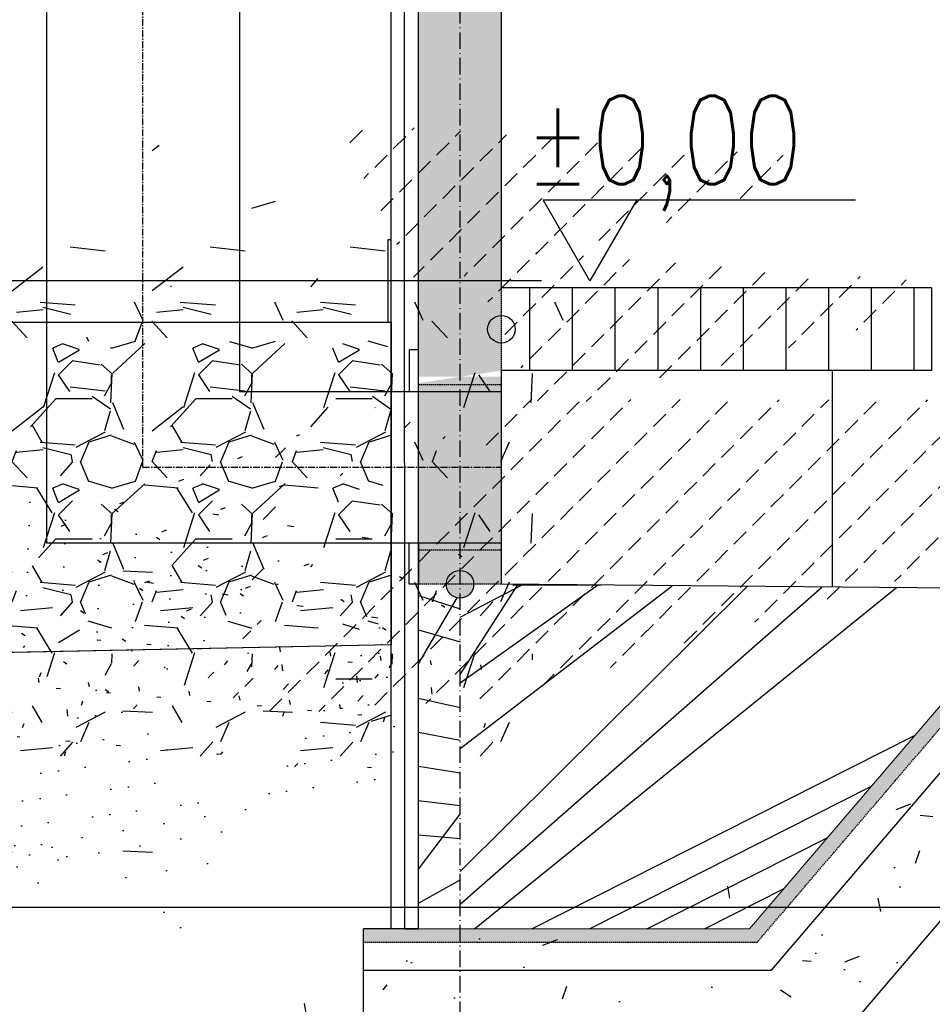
# Model space of a CAD drawing. Header units: centimetres. Extents: x 657501712 to 657529232, y 555122765 to 555182979.
# Tile 74 of 78: x 657502533 to 657502863, y 555128538 to 555128895. Entities that reach past the tile are written whole.
import ezdxf

# ---------------------------------------------------------------- set-up
doc = ezdxf.new("R2010")
doc.units = ezdxf.units.CM
doc.header["$LTSCALE"] = 0.1
for name, pattern in [('ZKZOK_PW_06_00_300$0$ACAD_ISO04W100', [30.5, 24, -3, 0.5, -3]), ('ZKZOK_PW_06_00_300$0$ACAD_ISO10W100', [18.5, 12, -3, 0.5, -3]), ('ZKZOK_PW_06_00_300$0$CENTER', [2, 1.25, -0.25, 0.25, -0.25]), ('ZKZOK_PW_06_00_300$0$DASHED', [0.75, 0.5, -0.25])]:
    doc.linetypes.add(name, pattern=pattern)
for name, color, linetype in [('xrefs', 7, 'Continuous'), ('ZKZOK_PW_06_00_300$0$A_GB_100D', 1, 'Continuous'), ('ZKZOK_PW_06_00_300$0$A_GB_100H', 9, 'Continuous'), ('ZKZOK_PW_06_00_300$0$A_GB_101T', 1, 'Continuous'), ('ZKZOK_PW_06_00_300$0$A_GB_300L', 1, 'Continuous'), ('ZKZOK_PW_06_00_300$0$G_GB_010L', 7, 'Continuous'), ('ZKZOK_PW_06_00_300$0$G_GB_030L', 7, 'ZKZOK_PW_06_00_300$0$ACAD_ISO04W100'), ('ZKZOK_PW_06_00_300$0$S_GB_102T', 2, 'Continuous'), ('ZKZOK_PW_06_00_300$0$S_GB_300D', 1, 'Continuous'), ('ZKZOK_PW_06_00_300$0$S_GB_301D', 1, 'Continuous'), ('ZKZOK_PW_06_00_300$0$S_GB_302L', 2, 'Continuous'), ('ZKZOK_PW_06_00_300$0$S_GB_303L', 3, 'Continuous'), ('ZKZOK_PW_06_00_300$0$S_GB_307L', 7, 'Continuous'), ('ZKZOK_PW_06_00_300$0$S_GB_309H', 9, 'Continuous'), ('ZKZOK_PW_06_00_300$0$S_GB_309L', 9, 'Continuous'), ('ZKZOK_PW_06_00_300$0$S_GB_314L', 4, 'Continuous'), ('ZKZOK_PW_06_00_300$0$S_GB_409L', 9, 'Continuous')]:
    doc.layers.add(name, color=color, linetype=linetype)
doc.styles.add('ZKZOK_PW_06_00_300$0$ROMANS', font='romans.shx', dxfattribs={"width": 0.8})
doc.linetypes.add('ZKZOK_PW_06_00_300$0$ISOLATION', pattern='A,0.0001,-0.1,[134,ltypeshp.shx,S=0.1,R=0,X=-0.1,Y=0],-0.2,[134,ltypeshp.shx,S=0.1,R=180,X=0.1,Y=0],-0.1', length=0.4001)
doc.dimstyles.new('ZKZOK_PW_06_00_300$0$D-GB-100', dxfattribs={"dimscale": 100, "dimtxt": 2.5, "dimasz": 2.5, "dimexe": 1, "dimexo": 2, "dimtad": 1, "dimdec": 0, "dimtxsty": 'ZKZOK_PW_06_00_300$0$ROMANS', "dimblk": 'ZKZOK_PW_06_00_300$0$_OBLIQUE', "dimcen": 2.5, "dimdle": 1, "dimclrd": 256, "dimclre": 256, "dimclrt": 2, "dimadec": 0, "dimazin": 0, "dimtfac": 1, "dimtdec": 0, "dimtix": 1, "dimtmove": 2, "dimatfit": 3, "dimfxl": 1, "dimarcsym": 0})
pattern_1 = [(44.99999999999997, (-606824.3806915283, -65723.45135498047), (-89.80256121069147, 89.80256121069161), []), (44.99999999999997, (-606734.5780916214, -65723.45135498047), (-89.80256121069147, 89.80256121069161), [63.5, -31.75])]

# ---------------------------------------------------------------- blocks, each defined once
blk = doc.blocks.new('ZKZOK_PW_06_00_300$0$A$C34AE0427')
at = {"color": 254}
for p, q in [((-1.164153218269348e-10, 6365.495269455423), (0, 0)), ((698.8991174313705, 6343.233253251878), (700.1083204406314, 550.0000000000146)), ((700.1083204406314, 550.0000000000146), (1649.320473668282, 550)), ((0, 0), (1649.320473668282, 0))]:
    blk.add_line(p, q, dxfattribs=at)
at = {"color": 254, "linetype": 'ZKZOK_PW_06_00_300$0$CENTER', "ltscale": 200}
for q in [(348.8991174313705, 6293.233253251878), (1649.320473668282, 275)]:
    blk.add_line((348.8991174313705, 275), q, dxfattribs=at)
at = {"color": 254}
for points in [[(1349.320473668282, 550), (1349.320473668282, 700.457537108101), (1314.856960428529, 700.457537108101), (1314.856960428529, 550)], [(1349.320473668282, 0), (1349.320473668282, -149.6815371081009), (1314.856960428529, -149.6815371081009), (1314.856960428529, 0)]]:
    blk.add_lwpolyline(points, dxfattribs=at)
blk = doc.blocks.new('ZKZOK_PW_06_00_300$0$_OBLIQUE')
at = {"color": 0, "linetype": 'ByBlock'}
blk.add_line((-0.5, -0.5), (0.5, 0.5), dxfattribs=at)
blk = doc.blocks.new('*D5360')
at = {"layer": 'Defpoints', "color": 0, "transparency": 16777216}
for p in [(-52435.92960357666, 1.907349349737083e-06), (-49905.10386753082, 1.9073486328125e-06), (-53250.02553367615, -1349.999998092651)]:
    blk.add_point(p, dxfattribs=at)
at = {"layer": 'ZKZOK_PW_06_00_300$0$A_GB_100D', "lineweight": -2, "transparency": 16777216}
for p, q in [((-52435.92960357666, -1449.999998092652), (-52435.92960357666, 100.0000019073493)), ((-50105.10386753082, 1.907348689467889e-06), (-52535.92960357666, 1.907349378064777e-06)), ((-53050.02553367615, -1349.999998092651), (-52335.92960357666, -1349.999998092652))]:
    blk.add_line(p, q, dxfattribs=at)
at = {"layer": 'ZKZOK_PW_06_00_300$0$A_GB_100D', "lineweight": -2, "transparency": 16777216, "xscale": 250, "yscale": 250, "zscale": 250}
for p, rotation in [((-52435.92960357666, 1.907349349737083e-06), 90), ((-52435.92960357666, -1349.999998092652), 270)]:
    blk.add_blockref('ZKZOK_PW_06_00_300$0$_OBLIQUE', p, dxfattribs=dict(at, rotation=rotation))
at = {"layer": 'ZKZOK_PW_06_00_300$0$A_GB_100D', "color": 2, "transparency": 16777216, "insert": (-52616.62034988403, 276.391674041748), "char_height": 250, "attachment_point": 5, "rotation": 90, "style": 'ZKZOK_PW_06_00_300$0$ROMANS'}
blk.add_mtext('1350', dxfattribs=at)
blk = doc.blocks.new('wer')
at = {"layer": 'ZKZOK_PW_06_00_300$0$S_GB_309H'}
h = blk.add_hatch(dxfattribs=at)
h.set_pattern_fill('ANSI33', color=251, scale=20, angle=360, style=0)
h.set_pattern_definition(pattern_1)
h.paths.add_polyline_path([(-48633.32567882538, 5000.000001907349), (-48633.32567882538, 5250.000001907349), (-50550.02553367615, 5250.000001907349), (-50550.02553367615, -346.9952535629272), (-50250.02553367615, -346.9950771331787), (-50250.02553272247, 5000.000001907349)])
h.paths.add_polyline_path([(-43614.0577545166, 5123.240466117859), (-43614.0577545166, 5250.000000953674), (-48623.14284229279, 5250.000001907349), (-48626.4540271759, 5000.000001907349), (-25250.02553367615, 5000.000001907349), (-25250.02553367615, 5900.000001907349), (-25550.02553367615, 5900.000000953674), (-25550.02553367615, 5250.000001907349), (-43295.50103855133, 5250.000000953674), (-43295.501039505, 5123.240466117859)])
h.paths.add_polyline_path([(-50550.02553367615, -1099.990693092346), (-50251.09885025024, -1099.990693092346), (-50250.02553367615, -1099.999998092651), (-50250.02553367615, -324.9999980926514), (-50550.02553367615, -370.3764896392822)])
h.paths.add_polyline_path([(-47520.00140953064, -1123.668215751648), (-47520.00140953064, -1423.59672832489), (-27180.91029548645, -1599.312512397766), (-27180.9102973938, -1299.999998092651)])
h = blk.add_hatch(dxfattribs=at)
h.set_pattern_fill('ANSI33', color=251, scale=20, angle=360, style=0)
h.set_pattern_definition([(44.99999999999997, (-606824.380692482, -65723.45135498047), (-89.80256121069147, 89.80256121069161), []), (44.99999999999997, (-606734.5780925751, -65723.45135498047), (-89.80256121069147, 89.80256121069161), [63.5, -31.75])])
h.paths.add_polyline_path([(-48690.0255355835, -324.9999980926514), (-48690.0255355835, -24.99999904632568), (-50250.02553367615, -24.99999809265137), (-50250.0255355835, -324.9999980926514)])
h = blk.add_hatch(dxfattribs=at)
h.set_pattern_fill('ANSI33', color=251, scale=20, angle=360, style=0)
h.set_pattern_definition([(44.99999999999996, (-606824.3806915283, -65723.45135498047), (-89.80256121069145, 89.80256121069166), []), (44.99999999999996, (-606734.5780916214, -65723.45135498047), (-89.80256121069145, 89.80256121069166), [63.50000000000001, -31.75])])
h.paths.add_polyline_path([(-48690.0255355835, -324.9999971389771), (-48690.0255355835, -24.99999904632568), (-50250.02553367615, -24.99999713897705), (-50250.0255355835, -324.9999971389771)])
h = blk.add_hatch(dxfattribs=at)
h.set_pattern_fill('ANSI33', color=251, scale=20, angle=360, style=0)
h.set_pattern_definition(pattern_1)
h.paths.add_polyline_path([(-48690.02553367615, -324.9999980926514), (-48690.02553367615, -24.99999809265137), (-50250.02553367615, -24.99999809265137), (-50250.02553367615, -324.9999980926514)])
h = blk.add_hatch(color=251, dxfattribs=at)
h.dxf.hatch_style = 1
h.paths.add_polyline_path([(-50250.0255317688, -224.9999980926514), (-50250.02553272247, -124.9999980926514, 1)])
h = blk.add_hatch(dxfattribs=at)
h.set_pattern_fill('GRAVEL', color=251, scale=20, angle=8.079835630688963)
h.set_pattern_definition([(228.0127875, (-15946.88784599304, 38092.72996616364), (-4064.000000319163, -4571.999999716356), [68.344288, -6766.096727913]), (184.9697409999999, (-15992.60784721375, 38041.9299659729), (6095.999997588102, 508.0000289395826), [117.280944, -11610.8097787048]), (132.5104471, (-16109.44784736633, 38031.76996517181), (5080.000002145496, -5587.999998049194), [82.696304, -8186.944558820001]), (267.273689, (-16307.56784629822, 37904.76996612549), (508.0000010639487, 10159.99999994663), [106.8009039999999, -10573.28748514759]), (292.8336541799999, (-16312.64784622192, 37798.08996677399), (-2540.00000021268, 6095.999999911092), [104.72674, -10367.9615490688]), (357.2736889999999, (-16272.00784683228, 37701.56996631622), (-10159.99999994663, 508.0000010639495), [106.8009039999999, -10573.28748514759]), (37.69424046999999, (-16165.3278465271, 37696.48996543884), (-6603.99999970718, -5080.000000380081), [141.2387319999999, -13982.6230628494]), (72.25532837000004, (-16053.56784629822, 37782.84996604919), (3556.000000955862, 11175.99999969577), [133.343904, -13201.051320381]), (121.42956562, (-16012.9278459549, 37909.84996509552), (-4064.000000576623, 6603.999999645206), [107.1626, -10609.1091397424]), (175.2363583, (-16068.80784606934, 38001.28996562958), (5587.999999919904, -508.0000008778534), [122.3426559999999, -5994.787389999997]), (222.3974378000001, (-16190.72784423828, 38011.44996547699), (-6095.999999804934, -5588.000000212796), [158.215584, -15663.3545024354]), (138.81407483, (-15804.64784622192, 37899.68996620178), (-3555.999999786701, 3048.000000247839), [54.000908, -5346.113164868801]), (171.4692343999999, (-15845.28784561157, 37935.2499666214), (6604.000000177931, -1015.999998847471), [102.736396, -10170.927799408]), (225, (-15946.88784599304, 37950.48996639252), (-2.557953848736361e-13, -508.0000000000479), [71.84186800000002, -646.5786216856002]), (203.1985905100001, (-15982.44784641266, 38011.44996643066), (2540.000000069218, 1015.999999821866), [38.68826399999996, -3830.124473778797]), (291.8014094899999, (-16018.00784683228, 37996.20996570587), (-508.0000001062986, 1523.999999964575), [54.71312400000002, -2680.950598]), (30.96375652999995, (-15997.6878452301, 37945.40996551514), (1524.000000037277, 1015.999999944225), [88.86393199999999, -2873.259630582]), (161.56505118, (-15921.48784637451, 37991.12996673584), (1016.000000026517, -507.9999999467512), [64.257428, -1542.1796233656]), (16.38954033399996, (-16312.64784622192, 37996.20996665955), (5080.000000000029, 1524.000000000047), [90.01760000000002, -8911.7653345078]), (70.34617594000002, (-16226.28784751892, 38021.60996627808), (-2032.000000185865, -5587.999999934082), [75.51978799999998, -7476.44313564]), (293.1985905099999, (-15921.48784637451, 38092.72996520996), (-1015.999999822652, 2540.000000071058), [77.37601999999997, -3791.436717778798]), (343.61045967, (-15891.00784683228, 38021.6099653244), (-5080.000000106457, 1523.999999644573), [90.01759999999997, -8911.765334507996]), (339.44395478, (-16312.64784622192, 37681.2499666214), (-2539.999999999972, 1016.000000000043), [86.80703999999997, -4253.5468626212]), (294.7751406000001, (-16231.36784553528, 37650.76996517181), (-2540.000003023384, 5587.999998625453), [72.73442399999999, -7200.718676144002]), (66.80140948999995, (-15916.40784645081, 37584.72996616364), (1015.999999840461, 2540.00000006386), [77.37602000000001, -3791.4367177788]), (17.35402463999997, (-15885.92784690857, 37655.84996509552), (-6603.999999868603, -2032.00000042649), [85.15654800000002, -8430.475196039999]), (69.44395478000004, (-16165.3278465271, 37584.72996616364), (-1016.000000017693, -2539.999999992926), [43.40351999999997, -4296.950382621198]), (101.309932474, (-15946.88784599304, 37584.72996425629), (-508.0000000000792, 2032.000000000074), [25.90292, -2564.3989929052]), (165.963756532, (-15951.96784591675, 37610.12996578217), (1523.999999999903, -507.9999999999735), [104.72674, -1989.8109178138]), (186.0090059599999, (-16053.56784629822, 37635.52996635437), (5079.999999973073, 508.0000002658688), [97.0534, -9608.2729726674]), (303.69006753, (-15997.6878452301, 37899.68996620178), (-508.0000000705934, 1015.99999996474), [73.26477600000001, -1758.355271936]), (353.1572265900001, (-15957.04784584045, 37838.72996520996), (8636.000000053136, -1015.999999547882), [127.911352, -12663.2018130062]), (60.94539589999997, (-15830.04784584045, 37823.48996639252), (-2032.000000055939, -3555.999999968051), [52.301648, -5177.878463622]), (90, (-15804.64784622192, 37869.20996665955), (-507.9999999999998, 508.0000000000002), [30.48, -477.52]), (120.2564371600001, (-16063.72784614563, 37650.76996517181), (2031.999999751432, -3556.00000014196), [70.57339199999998, -6986.788154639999]), (48.01278749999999, (-16099.28784656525, 37711.72996616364), (4064.000000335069, 4571.99999970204), [136.688576, -6697.752439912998]), (360, (-16007.84784698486, 37813.32996559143), (508.0000000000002, 507.9999999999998), [132.08, -375.92]), (325.3048465, (-15875.76784706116, 37813.32996559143), (5080.000001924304, -3555.999997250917), [80.32191199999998, -7951.863344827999]), (254.0546040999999, (-15809.72784614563, 37767.6099653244), (-507.9999999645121, -2032.00000000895), [73.96581599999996, -3624.3300077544]), (207.64597536, (-15830.04784584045, 37696.48996543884), (-9652.000000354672, -5079.999999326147), [120.4290199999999, -11922.49288458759]), (175.4260787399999, (-15936.72784614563, 37640.60996627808), (-6603.999999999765, 507.9999999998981), [127.405892, -12613.169291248])])
h.paths.add_polyline_path([(-54450.02553272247, -149.9999980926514), (-50650.02553367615, -149.9999980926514), (-50650.02553367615, -1319.999998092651), (-52150.02553272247, -1349.999998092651), (-52750.02553272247, -1349.999998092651), (-53250.0255355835, -1349.999998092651)])
h = blk.add_hatch(dxfattribs=at)
h.set_pattern_fill('ANSI33', color=251, scale=20, angle=-2.067360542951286e-14, style=0)
h.set_pattern_definition([(44.99999999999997, (-606824.3806915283, -35883.3379535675), (-89.8025612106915, 89.8025612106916), []), (44.99999999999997, (-606734.5780916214, -35883.3379535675), (-89.8025612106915, 89.8025612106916), [63.5, -31.75])])
edge = h.paths.add_edge_path()
edge.add_line((-48551.25299358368, -1414.687421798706), (-47520.00140953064, -1423.596727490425))
edge.add_line((-47520.00140953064, -1423.59672832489), (-47520.00140929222, -1300.664038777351))
edge.add_arc((-47520.00140857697, -1285.664037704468), 14.99999942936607, 179.9999979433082, 269.99999743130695, ccw=False)
edge.add_arc((-47520.00140953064, -1285.664037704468), 14.99999929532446, 89.99999743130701, 180.0000010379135, ccw=False)
edge.add_line((-47520.00140857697, -1270.664037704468), (-47520.00140869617, -1123.585532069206))
edge.add_line((-47520.00140953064, -1123.585532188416), (-50251.10261142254, -1099.990692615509))
edge.add_line((-50251.10261154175, -1099.990693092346), (-50350.02553343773, -1099.990693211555))
edge.add_arc((-50400.02553272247, -1099.990694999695), 49.99999994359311, 270.00000052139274, 360.00000067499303, ccw=False)
edge.add_line((-50400.02553272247, -1149.990692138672), (-50400.02553331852, -2349.999997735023))
edge.add_line((-50400.02553367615, -2349.999998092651), (-49350.0255330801, -2349.999997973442))
edge.add_line((-49350.02553272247, -2349.999998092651), (-48551.2529938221, -1414.687421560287))
edge = h.paths.add_edge_path()
edge.add_arc((-50400.02552986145, -1099.990692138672), 50.00000115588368, 180.0000009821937, 269.9999986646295, ccw=False)
edge.add_line((-50450.02553367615, -1099.990692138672), (-50550.02553367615, -1099.99069237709))
edge.add_line((-50550.02553367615, -1099.990692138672), (-50550.02553331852, -1100.00041115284))
edge.add_line((-50550.02553272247, -1100.00041103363), (-50550.02553224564, -2349.999997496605))
edge.add_line((-50550.02553272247, -2349.999998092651), (-50400.02553355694, -2349.99999833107))
edge.add_line((-50400.02553367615, -2349.999998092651), (-50400.0255330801, -1149.9906924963))
h.paths.add_polyline_path([(-49792.23161315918, -1102.335152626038), (-49835.80025482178, -1101.958749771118), (-50210.80025482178, -1101.958749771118), (-50167.23161315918, -1102.335154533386)], flags=17)
h = blk.add_hatch(color=251, dxfattribs=at)
h.dxf.hatch_style = 1
h.paths.add_polyline_path([(-50350.02553272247, -1099.990693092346), (-50450.02553367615, -1099.990692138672, 1)])
h = blk.add_hatch(dxfattribs=at)
h.set_pattern_fill('AR-CONC', color=251, angle=-2.067360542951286e-14)
h.set_pattern_definition([(49.99999999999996, (-606824.3806915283, -35883.3379535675), (182.184668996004, -15.93908553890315), [19.05, -209.55]), (355, (-606824.3806915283, -35883.3379535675), (-35.24342142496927, 191.0568452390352), [15.24, -167.64058417]), (100.4514446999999, (-606809.1986837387, -35884.66620731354), (146.9412470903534, 175.117751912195), [16.19000879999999, -178.0902445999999]), (46.18419999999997, (-606824.3806915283, -35832.53795337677), (271.0790408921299, -42.04232793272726), [28.575, -314.3249999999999]), (96.63555760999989, (-606801.7907905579, -35836.04145145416), (237.4041340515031, 247.4261245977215), [24.28502314, -267.13560816]), (351.1841511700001, (-606824.3806915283, -35832.53795337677), (237.4041340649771, 247.4261245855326), [22.85996707, -251.45973192]), (20.99999999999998, (-606798.9806919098, -35845.23795223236), (151.6143912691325, -102.2651981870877), [19.05, -209.55]), (326, (-606798.9806919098, -35845.23795223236), (61.80202834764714, 184.1879661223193), [15.24, -167.64]), (71.45144499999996, (-606786.3461589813, -35853.76005172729), (213.4164192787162, 81.92276888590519), [16.1900088, -178.0899376]), (37.49999999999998, (-606824.3806915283, -35883.3379535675), (3.088603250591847, 84.5550388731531), [0, -165.608, 0, -170.18, 0, -168.275]), (7.499999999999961, (-606824.3806915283, -35883.3379535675), (66.81966251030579, 100.1805748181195), [0, -97.02799999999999, 0, -161.798, 0, -64.135]), (327.4999999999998, (-606881.0226917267, -35883.3379535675), (135.5905951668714, -5.728743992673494), [0, -63.50000000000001, 0, -198.12, 0, -262.89]), (317.4999999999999, (-606906.4226913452, -35883.3379535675), (148.129181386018, 25.42649103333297), [0, -82.54999999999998, 0, -131.572, 0, -186.69])])
h.paths.add_polyline_path([(-50650.02553272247, -1380.011995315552), (-51350.02553367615, -1394.011996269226), (-51350.02553272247, -1594.051993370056), (-50650.02553272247, -1580.051992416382)])
h.paths.add_polyline_path([(-51350.02553367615, -1394.011996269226), (-51750.02553367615, -1402.011996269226), (-51750.02553272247, -1602.051992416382), (-51350.02553272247, -1594.051993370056)])
h.paths.add_polyline_path([(-51750.02553367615, -1402.011996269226), (-52150.02553272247, -1410.011996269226), (-52150.02553367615, -1499.999998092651), (-52842.44356155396, -1499.999998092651), (-52842.44356155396, -1699.999998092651), (-52150.02553272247, -1699.999998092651), (-52058.24185371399, -1608.216318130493), (-51750.02553272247, -1602.051992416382)])
h = blk.add_hatch(dxfattribs=at)
h.set_pattern_fill('DASH', color=251, scale=10, angle=44.99999999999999)
h.set_pattern_definition([(44.99999999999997, (-606824.3806915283, -35883.3379535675), (1.953992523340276e-14, 44.90128060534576), [31.75, -31.75])])
h.paths.add_polyline_path([(-50400.02553367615, -2349.999998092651), (-50550.02553272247, -2349.999998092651), (-50750.0255317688, -2349.999998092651), (-50750.02553272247, -2399.999998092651), (-50400.02553272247, -2399.999998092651)])
h.paths.add_polyline_path([(-48524.83613014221, -1464.917510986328), (-47534.99756240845, -1473.469036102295, -0.5009000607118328), (-47520.00140953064, -1454.697818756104, -0.4142135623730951), (-47535.00140953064, -1439.697818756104, -0.4142135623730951), (-47520.00140953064, -1424.697818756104), (-47520.00140953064, -1423.59672832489), (-48551.25299358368, -1414.687421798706), (-49350.02553272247, -2349.999998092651), (-50400.02553367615, -2349.999998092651), (-50400.02553272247, -2399.999998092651), (-49323.45327186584, -2399.999998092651)])
h.paths.add_polyline_path([(-43950.02553272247, -1454.43886756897), (-47519.8718252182, -1424.698378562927, -0.4116854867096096), (-47505.00140857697, -1439.697818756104, -0.4918983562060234), (-47520.00140953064, -1458.129385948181, -0.42595582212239), (-47505.01336097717, -1473.728079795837), (-43950.02553272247, -1504.440734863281)])
h.paths.add_polyline_path([(-43950.02553272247, -1454.43886756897), (-43950.02553272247, -1504.440734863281), (-37700.02553367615, -1558.436442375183), (-37700.02553272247, -1508.43457698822)])
h.paths.add_polyline_path([(-37700.02553272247, -1508.43457698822), (-37700.02553367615, -1558.436442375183), (-31700.02553272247, -1610.272324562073), (-31700.02553272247, -1560.270457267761)])
h.paths.add_polyline_path([(-31700.02553272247, -1560.270457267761), (-31700.02553272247, -1610.272324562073), (-27266.63091278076, -1648.573808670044, -0.00837076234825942), (-27276.01770591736, -1598.490846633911)])
h.paths.add_polyline_path([(-25400.02553272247, -1614.698132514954), (-27276.01770591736, -1598.490846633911, 0.008370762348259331), (-27266.63091278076, -1648.573808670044), (-25400.02553272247, -1664.699997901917)])
h.paths.add_polyline_path([(-25199.94203853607, -1616.42671585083), (-25400.02553272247, -1614.698132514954), (-25400.02553272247, -1664.699997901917), (-25199.94203948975, -1666.428583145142)])
h.paths.add_polyline_path([(-25049.94203853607, -1617.72261428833), (-25199.94203853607, -1616.42671585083), (-25199.94203948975, -1666.428583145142), (-25049.94203853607, -1667.724478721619)])
h = blk.add_hatch(dxfattribs=at)
h.set_pattern_fill('AR-CONC', color=251, scale=3, angle=-2.067360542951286e-14)
h.set_pattern_definition([(49.99999999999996, (-606824.3806915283, -35883.3379535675), (546.554006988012, -47.81725661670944), [57.15, -628.65]), (355, (-606824.3806915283, -35883.3379535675), (-105.7302642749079, 573.1705357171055), [45.72, -502.92175251]), (100.4514446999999, (-606778.8346700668, -35887.32271194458), (440.82374127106, 525.3532557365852), [48.57002639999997, -534.2707337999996]), (46.18419999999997, (-606824.3806915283, -35730.93795204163), (813.2371226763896, -126.1269837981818), [85.72499999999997, -942.9749999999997]), (96.63555760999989, (-606756.6109905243, -35741.44845294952), (712.2124021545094, 742.2783737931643), [72.85506942, -801.4068244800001]), (351.1841511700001, (-606824.3806915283, -35730.93795204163), (712.2124021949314, 742.2783737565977), [68.57990121, -754.37919576]), (20.99999999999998, (-606748.1806907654, -35769.0379524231), (454.8431738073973, -306.795594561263), [57.15000000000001, -628.6500000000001]), (326, (-606748.1806907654, -35769.0379524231), (185.4060850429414, 552.5638983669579), [45.72, -502.92]), (71.45144499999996, (-606710.2770938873, -35794.60425186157), (640.2492578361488, 245.7683066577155), [48.57002640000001, -534.2698128]), (37.49999999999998, (-606824.3806915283, -35883.3379535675), (9.265809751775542, 253.6651166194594), [0, -496.824, 0, -510.54, 0, -504.8250000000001]), (7.499999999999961, (-606824.3806915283, -35883.3379535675), (200.4589875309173, 300.5417244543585), [0, -291.0839999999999, 0, -485.394, 0, -192.405]), (327.4999999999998, (-606994.3066911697, -35883.33795261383), (406.7717855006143, -17.18623197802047), [0, -190.5, 0, -594.3600000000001, 0, -788.6700000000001]), (317.4999999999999, (-607070.506690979, -35883.3379535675), (444.3875441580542, 76.27947309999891), [0, -247.65, 0, -394.716, 0, -560.0699999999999])])
h.paths.add_polyline_path([(-47520.00140953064, -1573.602324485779), (-48471.8955783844, -1565.378612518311), (-49270.30875015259, -2499.999998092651), (-50400.02553272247, -2499.999998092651), (-50400.02553272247, -2849.999998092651), (-49108.97899913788, -2849.999998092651), (-48311.75883293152, -1915.365552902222), (-47520.00141048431, -1922.253675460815), (-47520.00140857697, -1728.663480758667, -0.4142135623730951), (-47535.00140857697, -1713.663480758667, -0.4142135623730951), (-47520.00140953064, -1698.663480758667)])
h.paths.add_polyline_path([(-50400.02553272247, -2499.999998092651), (-50750.02553272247, -2499.999998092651), (-50750.02553367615, -2849.999998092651), (-50400.02553272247, -2849.999998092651)])
at = {"color": 251}
for p, q in [((-51199.36978530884, 232.55553150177), (-51199.23768806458, -400.3188743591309)), ((-51199.36978340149, 232.55553150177), (-51199.23768806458, -400.3188743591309)), ((-51199.36978340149, 232.55553150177), (-51199.2376871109, -400.3188743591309)), ((-51899.34600734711, 86.95800495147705), (-51899.34600830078, -950.3188753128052)), ((-51899.34600639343, 86.95800495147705), (-51899.34600830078, -950.3188753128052)), ((-51899.34600639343, 86.95800495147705), (-51899.34600734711, -950.3188753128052)), ((-51199.23768806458, -400.3188743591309), (-50250.0255355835, -400.3188743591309)), ((-51199.23768806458, -400.3188743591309), (-50250.0255355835, -400.3188734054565)), ((-51199.2376871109, -400.3188743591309), (-50250.02553367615, -400.3188743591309)), ((-51199.2376871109, -400.3188743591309), (-50250.02553367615, -400.3188743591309)), ((-51899.34600734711, -950.3188753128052), (-50250.02553272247, -950.3188743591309)), ((-51899.34600734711, -950.3188753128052), (-50250.02553272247, -950.3188743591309)), ((-51899.34600830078, -950.3188753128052), (-50250.0255355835, -950.3188753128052)), ((-51899.34600830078, -950.3188753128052), (-50250.0255355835, -950.3188753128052))]:
    blk.add_line(p, q, dxfattribs=at)
at = {"color": 251, "linetype": 'ZKZOK_PW_06_00_300$0$CENTER', "ltscale": 200}
for p, q in [((-51550.44689083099, -675.3188743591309), (-51550.44689083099, 159.5302534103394)), ((-51550.44689083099, -675.3188743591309), (-51550.44689083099, 159.5302534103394)), ((-51550.44688892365, -675.3188743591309), (-51550.44688987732, 159.5302534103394)), ((-51550.44689083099, -675.3188743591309), (-50250.02553367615, -675.3188743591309)), ((-51550.44689083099, -675.3188743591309), (-50250.02553272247, -675.3188743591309)), ((-51550.44688892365, -675.3188743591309), (-50250.02553272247, -675.3188743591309)), ((-51550.44688892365, -675.3188743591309), (-50250.02553272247, -675.3188743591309))]:
    blk.add_line(p, q, dxfattribs=at)
at = {"color": 251}
for points in [[(-50550.0255317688, -400.3188734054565), (-50550.02553272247, -249.8613367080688), (-50584.4890460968, -249.8613386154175), (-50584.4890460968, -400.3188734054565)], [(-50550.0255317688, -400.3188734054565), (-50550.02553272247, -249.8613367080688), (-50584.4890460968, -249.8613386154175), (-50584.4890460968, -400.3188734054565)], [(-50550.02553272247, -950.3188743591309), (-50550.02553272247, -1100.00041103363), (-50584.4890460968, -1100.00041103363), (-50584.48904705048, -950.3188734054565)], [(-50550.02553272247, -950.3188743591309), (-50550.02553272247, -1100.00041103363), (-50584.4890460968, -1100.00041103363), (-50584.48904705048, -950.3188734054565)]]:
    blk.add_lwpolyline(points, dxfattribs=at)
at = {"layer": 'ZKZOK_PW_06_00_300$0$A_GB_100H', "color": 251}
blk.add_lwpolyline([(-54450.02553272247, -149.9999980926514), (-50650.02553367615, -149.9999980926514), (-50650.02553367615, -1319.999998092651), (-52150.02553272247, -1349.999998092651), (-52750.02553272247, -1349.999998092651), (-53250.0255355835, -1349.999998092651), (-54450.02553272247, -149.9999980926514)], dxfattribs=at)
at = {"layer": 'ZKZOK_PW_06_00_300$0$A_GB_101T', "color": 251}
for p, q in [((-49929.13463878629, 1.9073486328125e-06), (-50099.0840059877, 294.3609194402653)), ((-50099.0840059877, 294.3609194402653), (-48966.20526706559, 294.3609194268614)), ((-49759.18527158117, 294.3609194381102), (-49929.13463878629, 1.9073486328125e-06))]:
    blk.add_line(p, q, dxfattribs=at)
at = {"layer": 'ZKZOK_PW_06_00_300$0$A_GB_300L', "color": 251}
for p, q in [((-50650.02555465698, -400.3188734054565), (-50650.02574157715, 5650)), ((-50550.0255355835, -1099.990691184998), (-50550.02574157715, 5650.000001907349))]:
    blk.add_line(p, q, dxfattribs=at)
at = {"layer": 'ZKZOK_PW_06_00_300$0$G_GB_010L', "color": 251}
blk.add_line((-50600.02553272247, -2349.999998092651), (-50550.02553272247, -2349.999998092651), dxfattribs=at)
at = {"layer": 'ZKZOK_PW_06_00_300$0$G_GB_030L', "color": 251, "linetype": 'ZKZOK_PW_06_00_300$0$ACAD_ISO10W100', "ltscale": 50}
for q in [(-50400.0255355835, 12344.07594299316), (-50400.0255355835, 12344.07594394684)]:
    blk.add_line((-50400.0255355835, -7945.887768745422), q, dxfattribs=at)
at = {"layer": 'ZKZOK_PW_06_00_300$0$S_GB_102T', "color": 251}
blk.add_line((-50650.02553272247, -1319.999998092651), (-52150.02553272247, -1349.999998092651), dxfattribs=at)
at = {"layer": 'ZKZOK_PW_06_00_300$0$S_GB_300D', "color": 251, "lineweight": 0}
for p in [(-50400.02553367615, -2272.499945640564), (-50400.02553272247, -2272.499945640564)]:
    blk.add_line(p, (-43950.02553367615, -2272.499946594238), dxfattribs=at)
at = {"layer": 'ZKZOK_PW_06_00_300$0$S_GB_301D', "color": 251, "lineweight": 0}
for p, q in [((-48551.25299358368, -1414.687421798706), (-49350.02553272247, -2349.999998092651)), ((-48551.25299453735, -1414.687421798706), (-49350.02553367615, -2349.999998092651)), ((-49350.02553272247, -2349.999998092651), (-50550.02553272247, -2349.999998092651)), ((-49350.02553367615, -2349.999998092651), (-50550.02553367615, -2349.999998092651))]:
    blk.add_line(p, q, dxfattribs=at)
at = {"layer": 'ZKZOK_PW_06_00_300$0$S_GB_302L', "color": 251, "linetype": 'ZKZOK_PW_06_00_300$0$DASHED', "ltscale": 100}
for p, q in [((-50550.02553272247, -375.3188743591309), (-50250.0255317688, -375.3188743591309)), ((-50550.02553367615, -975.3188734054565), (-50250.02553272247, -975.3188743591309))]:
    blk.add_line(p, q, dxfattribs=at)
at = {"layer": 'ZKZOK_PW_06_00_300$0$S_GB_303L', "color": 251, "linetype": 'Continuous'}
for p, q in [((-50550.02553367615, -1099.999998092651), (-50550.0255355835, 5250.000001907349)), ((-50550.02553272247, -1099.999998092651), (-50550.02553367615, 5250.000002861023)), ((-50550.02553367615, -2349.999998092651), (-50550.02553367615, 5250.000001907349)), ((-50250.02553367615, -24.99999809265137), (-50250.02553367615, 5000.000001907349)), ((-50250.02553367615, -24.99999713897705), (-50250.02553272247, 5000.000001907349)), ((-48690.0255355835, -24.99999904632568), (-50250.02553367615, -24.99999809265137)), ((-48690.0255355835, -24.99999904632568), (-50250.02553367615, -24.99999713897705)), ((-48690.02553367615, -24.99999809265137), (-50250.02553367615, -24.99999809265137)), ((-48690.0255355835, -24.99999904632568), (-48690.0255355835, -324.9999980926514)), ((-48690.0255355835, -24.99999904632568), (-48690.0255355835, -324.9999971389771)), ((-48690.02553367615, -24.99999809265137), (-48690.02553367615, -324.9999980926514)), ((-48690.0255355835, -324.9999980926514), (-50250.0255355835, -324.9999980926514)), ((-48690.0255355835, -324.9999971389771), (-50250.0255355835, -324.9999971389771)), ((-50250.02553367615, -1099.999998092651), (-50250.02553367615, -324.9999980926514)), ((-48690.02553367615, -324.9999980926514), (-50250.02553367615, -324.9999980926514)), ((-49050.0255355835, -324.9999980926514), (-49050.0255355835, -1110.36717414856)), ((-49050.02553367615, -324.9999980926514), (-49050.02553367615, -1110.36717414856)), ((-49050.02553272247, -324.9999980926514), (-49050.02553272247, -1110.36717414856)), ((-27100.03780937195, -1299.999998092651), (-50250.0255355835, -1099.999998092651)), ((-27100.03780937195, -1299.999997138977), (-50250.0255355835, -1099.999998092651))]:
    blk.add_line(p, q, dxfattribs=at)
at = {"layer": 'ZKZOK_PW_06_00_300$0$S_GB_307L', "color": 251, "linetype": 'ZKZOK_PW_06_00_300$0$DASHED', "ltscale": 100}
for p, q in [((-50250.02553367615, -324.9999980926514), (-50250.02553367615, -24.99999809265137)), ((-50250.02553272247, -1099.990692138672), (-50550.02553367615, -1099.990692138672))]:
    blk.add_line(p, q, dxfattribs=at)
at = {"layer": 'ZKZOK_PW_06_00_300$0$S_GB_307L', "color": 251}
for centre in [(-50250.02553272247, -174.9999980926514), (-50400.02553272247, -1099.990693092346)]:
    blk.add_circle(centre, 50, dxfattribs=at)
at = {"layer": 'ZKZOK_PW_06_00_300$0$S_GB_309L', "color": 251, "linetype": 'ZKZOK_PW_06_00_300$0$ISOLATION', "ltscale": 100}
blk.add_line((-50600.02553367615, -2349.999999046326), (-50603.35533046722, 10049.74612903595), dxfattribs=at)
at = {"layer": 'ZKZOK_PW_06_00_300$0$S_GB_309L', "color": 251}
for p, q in [((-50650.02553367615, -2349.999998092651), (-50650.02553367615, 6603.716570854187)), ((-50660.02556419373, -149.9999980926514), (-50660.02556228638, 150.0000019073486)), ((-50660.02556228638, 150.0000019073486), (-50650.02556419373, 150.0000019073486)), ((-50660.02556419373, -149.9999980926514), (-50650.02556419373, -149.9999980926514)), ((-51199.2376871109, -400.3188743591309), (-50250.02553367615, -400.3188743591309)), ((-51199.2376871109, -400.3188743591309), (-50250.02553367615, -400.3188743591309)), ((-49270.30875015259, -2499.999998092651), (-48471.8955783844, -1565.378612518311)), ((-49108.97899913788, -2849.999998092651), (-48311.75883293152, -1915.365552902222)), ((-50750.02553367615, -2849.999998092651), (-50750.0255317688, -2349.999998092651)), ((-50550.02553272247, -2349.999998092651), (-50750.0255317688, -2349.999998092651)), ((-50750.02553272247, -2499.999998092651), (-49270.30875015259, -2499.999998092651))]:
    blk.add_line(p, q, dxfattribs=at)
at = {"layer": 'ZKZOK_PW_06_00_300$0$S_GB_309L', "color": 251, "linetype": 'ZKZOK_PW_06_00_300$0$CENTER', "ltscale": 200}
blk.add_line((-51550.44688892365, -675.3188743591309), (-50250.02553272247, -675.3188743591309), dxfattribs=at)
blk.add_line((-51550.44688892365, -675.3188743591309), (-50250.02553272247, -675.3188743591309), dxfattribs=at)
at = {"layer": 'ZKZOK_PW_06_00_300$0$S_GB_309L', "color": 251}
for points in [[(-50550.0255317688, -400.3188734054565), (-50550.02553272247, -249.8613367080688), (-50584.4890460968, -249.8613386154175), (-50584.4890460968, -400.3188734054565)], [(-50550.0255317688, -400.3188734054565), (-50550.02553272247, -249.8613367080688), (-50584.4890460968, -249.8613386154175), (-50584.4890460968, -400.3188734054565)], [(-50550.02553272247, -950.3188743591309), (-50550.02553272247, -1100.00041103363), (-50584.4890460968, -1100.00041103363), (-50584.48904705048, -950.3188734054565)]]:
    blk.add_lwpolyline(points, dxfattribs=at)
at = {"layer": 'ZKZOK_PW_06_00_300$0$S_GB_314L', "color": 251, "linetype": 'ZKZOK_PW_06_00_300$0$DASHED', "ltscale": 100}
for q in [(-48524.83613014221, -1464.917510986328), (-50750.02553272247, -2399.999998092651)]:
    blk.add_line((-49323.45327186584, -2399.999998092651), q, dxfattribs=at)
at = {"layer": 'ZKZOK_PW_06_00_300$0$S_GB_409L', "color": 251, "linetype": 'Continuous'}
for p, q in [((-22675.89392662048, -2272.499945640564), (-54422.52548122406, -2272.499945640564)), ((-22675.89392566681, -2272.499945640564), (-54422.52548027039, -2272.499945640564))]:
    blk.add_line(p, q, dxfattribs=at)
at = {"layer": 'ZKZOK_PW_06_00_300$0$S_GB_309L', "color": 251}
blk.add_blockref('ZKZOK_PW_06_00_300$0$A$C34AE0427', (-51899.34600830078, -950.3188753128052), dxfattribs=at)
blk.add_blockref('ZKZOK_PW_06_00_300$0$A$C34AE0427', (-51899.34600830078, -950.3188753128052), dxfattribs=at)
at = {"layer": 'ZKZOK_PW_06_00_300$0$A_GB_101T', "color": 251, "style": 'ZKZOK_PW_06_00_300$0$ROMANS', "width": 0.8000000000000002}
blk.add_text('%%p0,00', height=319.9999999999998, dxfattribs=at).set_placement((-50165.86639213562, 351.5682716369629, -1.651726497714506e-05))
at = {"layer": 'ZKZOK_PW_06_00_300$0$A_GB_100D', "color": 251}
dim = blk.add_linear_dim(base=(-52435.92960357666, 1.907349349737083e-06), p1=(-53250.02553367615, -1349.999998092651), p2=(-49905.10386753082, 1.9073486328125e-06), angle=90, dimstyle='ZKZOK_PW_06_00_300$0$D-GB-100', dxfattribs=at)
dim.commit()
dim.dimension.update_dxf_attribs({"geometry": '*D5360', "text_midpoint": (-52616.62034988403, 276.391674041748), "dimtype": 160})

msp = doc.modelspace()

# ---------------------------------------------------------------- block references
at = {"layer": 'xrefs', "xscale": 0.1, "yscale": 0.1, "zscale": 0.1}
msp.add_blockref('wer', (657507732.1942718, 555128799.9409384), dxfattribs=at)

doc.saveas('drawing.dxf')
